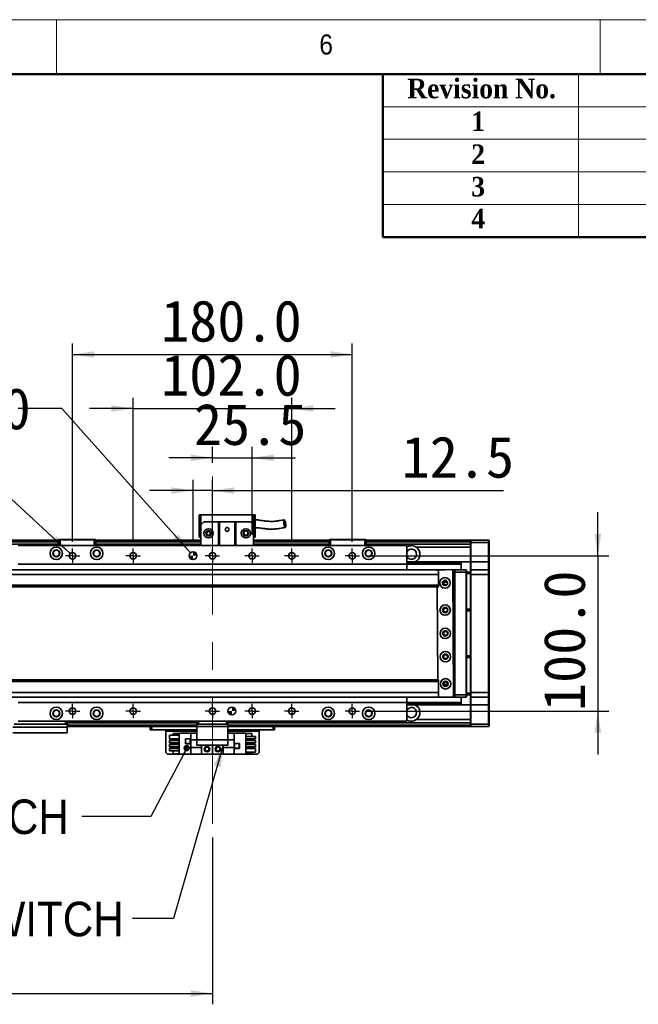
# Model space of a CAD drawing. Header units: millimetres. Extents: x 35 to 2905, y 35 to 2044.
# Tile 8 of 9: x 1796 to 2194, y 1410 to 2044. Entities that reach past the tile are written whole.
import ezdxf

# ---------------------------------------------------------------- set-up
doc = ezdxf.new("R2010")
doc.units = ezdxf.units.MM
doc.header["$LTSCALE"] = 7
doc.linetypes.add('CENTERX2', pattern=[20.32, 12.7, -2.54, 2.54, -2.54])
doc.layers.add('黑色实线', color=7, linetype='Continuous')
doc.styles.add('SLDTEXTSTYLE0', font='Gothic.ttf', dxfattribs={"width": 0.913, "bigfont": 'bigfont'})
doc.styles.add('SLDTEXTSTYLE1', font='Gothic.ttf', dxfattribs={"width": 0.913})
doc.styles.add('SLDTEXTSTYLE2', font='timesbd.ttf', dxfattribs={"width": 0.933})
doc.styles.add('SLDTEXTSTYLE8', font='txt')
doc.dimstyles.new('SLDDIMSTYLE0', dxfattribs={"dimtxt": 26.6, "dimasz": 14, "dimexe": 0, "dimexo": 0.0625, "dimgap": 6.65, "dimtad": 2, "dimdec": 1, "dimrnd": 1e-09, "dimzin": 4, "dimdsep": 46, "dimtxsty": 'SLDTEXTSTYLE8', "dimsah": 1, "dimcen": 0.09, "dimadec": 0, "dimazin": 1, "dimtfac": 1, "dimtdec": 1, "dimtmove": 0, "dimatfit": 0, "dimfxl": 0, "dimfrac": 2, "dimtolj": 1, "dimtzin": 12, "dimarcsym": 0})
doc.dimstyles.new('SLDDIMSTYLE1', dxfattribs={"dimtxt": 26.6, "dimasz": 14, "dimexe": 0, "dimexo": 0.0625, "dimgap": 6.65, "dimtad": 2, "dimdec": 1, "dimrnd": 1e-09, "dimzin": 12, "dimdsep": 46, "dimtxsty": 'SLDTEXTSTYLE8', "dimsah": 1, "dimcen": 0.09, "dimadec": 0, "dimazin": 3, "dimtfac": 1, "dimtdec": 1, "dimtmove": 0, "dimatfit": 0, "dimfxl": 0, "dimfrac": 2, "dimtolj": 1, "dimtzin": 12, "dimarcsym": 0})
doc.dimstyles.new('SLDDIMSTYLE2', dxfattribs={"dimtxt": 0.18, "dimasz": 14, "dimexe": 0, "dimexo": 0.0625, "dimgap": 0, "dimtad": 0, "dimtih": 1, "dimtoh": 1, "dimdec": 0, "dimrnd": 1e-09, "dimzin": 0, "dimdsep": 46, "dimtxsty": 'Standard', "dimsah": 1, "dimcen": 0.09, "dimadec": 0, "dimazin": 0, "dimtfac": 14, "dimtdec": 0, "dimtofl": 0, "dimtmove": 0, "dimatfit": 3, "dimfxl": 0, "dimfrac": 2, "dimtolj": 1, "dimtzin": 0, "dimarcsym": 0})
doc.dimstyles.new('SLDDIMSTYLE3', dxfattribs={"dimtxt": 26.6, "dimasz": 14, "dimexe": 0, "dimexo": 0.0625, "dimgap": 6.65, "dimtad": 2, "dimdec": 1, "dimrnd": 1e-09, "dimzin": 4, "dimdsep": 46, "dimtxsty": 'SLDTEXTSTYLE8', "dimsah": 1, "dimcen": 0.09, "dimadec": 0, "dimazin": 1, "dimtfac": 1, "dimtdec": 1, "dimtofl": 0, "dimtmove": 0, "dimatfit": 3, "dimfxl": 0, "dimfrac": 2, "dimtolj": 1, "dimtzin": 12, "dimarcsym": 0})
doc.dimstyles.new('SLDDIMSTYLE4', dxfattribs={"dimtxt": 26.6, "dimasz": 14, "dimexe": 0, "dimexo": 0.0625, "dimgap": 6.65, "dimtad": 0, "dimtih": 1, "dimtoh": 1, "dimdec": 1, "dimrnd": 1e-09, "dimzin": 4, "dimdsep": 46, "dimtxsty": 'SLDTEXTSTYLE8', "dimsah": 1, "dimcen": 0, "dimadec": 0, "dimazin": 1, "dimtfac": 1, "dimtdec": 1, "dimtofl": 0, "dimtmove": 0, "dimatfit": 3, "dimfxl": 0, "dimfrac": 2, "dimtolj": 1, "dimtzin": 12, "dimarcsym": 0})
doc.dimstyles.new('SLDDIMSTYLE5', dxfattribs={"dimtxt": 26.6, "dimasz": 14, "dimexe": 0, "dimexo": 0.0625, "dimgap": 6.65, "dimtad": 0, "dimtih": 1, "dimtoh": 1, "dimdec": 1, "dimrnd": 1e-09, "dimzin": 12, "dimdsep": 46, "dimtxsty": 'SLDTEXTSTYLE8', "dimsah": 1, "dimcen": 0, "dimadec": 0, "dimazin": 3, "dimtfac": 1, "dimtdec": 1, "dimtofl": 0, "dimtmove": 0, "dimatfit": 3, "dimfxl": 0, "dimfrac": 2, "dimtolj": 1, "dimtzin": 12, "dimarcsym": 0})
doc.dimstyles.new('SLDDIMSTYLE6', dxfattribs={"dimtxt": 0.18, "dimasz": 4.2, "dimexe": 0, "dimexo": 0.0625, "dimgap": 0, "dimtad": 0, "dimtih": 1, "dimtoh": 1, "dimdec": 0, "dimrnd": 1e-09, "dimzin": 0, "dimdsep": 46, "dimtxsty": 'Standard', "dimblk1": 'DOT', "dimblk2": 'DOT', "dimsah": 1, "dimcen": 0.09, "dimadec": 0, "dimazin": 0, "dimtfac": 4.2, "dimtdec": 0, "dimtofl": 0, "dimtmove": 0, "dimatfit": 3, "dimldrblk": 'DOT', "dimfxl": 0, "dimfrac": 2, "dimtolj": 1, "dimtzin": 0, "dimarcsym": 0})

# ---------------------------------------------------------------- blocks, each defined once
blk = doc.blocks.new('_D_7')
at = {"layer": '黑色实线'}
for p, q in [((1869.43, 1707.83), (1869.43, 1800.64)), ((1971.43, 1707.83), (1971.43, 1800.64)), ((1869.43, 1793.64), (1841.43, 1793.64)), ((1869.43, 1793.64), (1971.43, 1793.64)), ((1971.43, 1793.64), (1999.43, 1793.64))]:
    blk.add_line(p, q, dxfattribs=at)
for points in [[(1869.43, 1793.64), (1855.43, 1795.74), (1855.43, 1791.54)], [(1971.43, 1793.64), (1985.43, 1791.54), (1985.43, 1795.74)]]:
    blk.add_solid(points, dxfattribs=at)
at = {"layer": '黑色实线', "insert": (1887.4, 1828.54), "char_height": 26.6, "attachment_point": 1, "style": 'SLDTEXTSTYLE8'}
blk.add_mtext('102.0', dxfattribs=at)
blk = doc.blocks.new('_D_8')
at = {"layer": '黑色实线'}
for p, q in [((1830.43, 1707.83), (1830.43, 1835.47)), ((2010.43, 1707.83), (2010.43, 1835.47)), ((1830.43, 1828.47), (2010.43, 1828.47))]:
    blk.add_line(p, q, dxfattribs=at)
for points in [[(1830.43, 1828.47), (1844.43, 1826.37), (1844.43, 1830.57)], [(2010.43, 1828.47), (1996.43, 1830.57), (1996.43, 1826.37)]]:
    blk.add_solid(points, dxfattribs=at)
at = {"layer": '黑色实线', "insert": (1887.4, 1863.37), "char_height": 26.6, "attachment_point": 1, "style": 'SLDTEXTSTYLE8'}
blk.add_mtext('180.0', dxfattribs=at)
blk = doc.blocks.new('_D_9')
at = {"layer": '黑色实线'}
for p, q in [((2168.43, 1698.94), (2168.43, 1726.94)), ((2019.32, 1698.94), (2175.43, 1698.94)), ((2168.43, 1698.94), (2168.43, 1598.94)), ((2019.32, 1598.94), (2175.43, 1598.94)), ((2168.43, 1598.94), (2168.43, 1570.94))]:
    blk.add_line(p, q, dxfattribs=at)
for points in [[(2168.43, 1698.94), (2170.53, 1712.94), (2166.33, 1712.94)], [(2168.43, 1598.94), (2166.33, 1584.94), (2170.53, 1584.94)]]:
    blk.add_solid(points, dxfattribs=at)
at = {"layer": '黑色实线', "insert": (2133.53, 1598.94), "char_height": 26.6, "attachment_point": 1, "rotation": 90, "style": 'SLDTEXTSTYLE8'}
blk.add_mtext('100.0', dxfattribs=at)
blk = doc.blocks.new('SW_SYMBOL_HOLE_DEPTH')
at = {"layer": '黑色实线', "color": 0}
for p, q in [((0, 6125), (5600, 6125)), ((2800, 6125), (2800, 525)), ((700, 3885), (2800, 525)), ((4900, 3885), (2800, 525))]:
    blk.add_line(p, q, dxfattribs=at)
blk = doc.blocks.new('_D_10')
at = {"layer": '黑色实线'}
for p, q in [((1823.52, 1793.64), (1795.52, 1793.64)), ((1906.26, 1700.81), (1823.52, 1793.64))]:
    blk.add_line(p, q, dxfattribs=at)
blk.add_solid([(1906.26, 1700.81), (1898.52, 1712.66), (1895.38, 1709.86)], dxfattribs=at)
at = {"layer": '黑色实线', "xscale": 0.004985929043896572, "yscale": 0.004985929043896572, "zscale": 0.004985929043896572}
blk.add_blockref('SW_SYMBOL_HOLE_DEPTH', (1710.26, 1775.92), dxfattribs=at)
at = {"layer": '黑色实线', "char_height": 26.6, "attachment_point": 1, "style": 'SLDTEXTSTYLE8'}
for s, insert in [('2×', (1534.76, 1806.93)), ('%%c', (1578.28, 1806.67)), ('5.0', (1619.37, 1806.93)), ('H7', (1665.7, 1806.93)), ('7.0', (1749.19, 1806.93))]:
    blk.add_mtext(s, dxfattribs=dict(at, insert=insert))
blk = doc.blocks.new('_D_11')
at = {"layer": '黑色实线'}
for p, q in [((1920.43, 1758.78), (1920.43, 1768.92)), ((1945.93, 1712.47), (1945.93, 1768.92)), ((1920.43, 1761.92), (1892.43, 1761.92)), ((1920.43, 1761.92), (1945.93, 1761.92)), ((1945.93, 1761.92), (1973.93, 1761.92))]:
    blk.add_line(p, q, dxfattribs=at)
for points in [[(1920.43, 1761.92), (1906.43, 1764.02), (1906.43, 1759.82)], [(1945.93, 1761.92), (1959.93, 1759.82), (1959.93, 1764.02)]]:
    blk.add_solid(points, dxfattribs=at)
at = {"layer": '黑色实线', "insert": (1908.52, 1796.82), "char_height": 26.6, "attachment_point": 1, "style": 'SLDTEXTSTYLE8'}
blk.add_mtext('25.5', dxfattribs=at)
blk = doc.blocks.new('_D_12')
at = {"layer": '黑色实线'}
for p, q in [((1907.93, 1707.83), (1907.93, 1747.88)), ((1920.43, 1712.47), (1920.43, 1747.88)), ((1907.93, 1740.88), (1879.93, 1740.88)), ((1920.43, 1740.88), (1907.93, 1740.88)), ((1920.43, 1740.88), (2107.71, 1740.88))]:
    blk.add_line(p, q, dxfattribs=at)
for points in [[(1907.93, 1740.88), (1893.93, 1742.98), (1893.93, 1738.78)], [(1920.43, 1740.88), (1934.43, 1738.78), (1934.43, 1742.98)]]:
    blk.add_solid(points, dxfattribs=at)
at = {"layer": '黑色实线', "insert": (2042.17, 1775.78), "char_height": 26.6, "attachment_point": 1, "style": 'SLDTEXTSTYLE8'}
blk.add_mtext('12.5', dxfattribs=at)
blk = doc.blocks.new('_D_13')
at = {"layer": '黑色实线'}
for p, q in [((1776.19, 1749.13), (1748.19, 1749.13)), ((1828.89, 1700.37), (1776.19, 1749.13))]:
    blk.add_line(p, q, dxfattribs=at)
blk.add_solid([(1828.89, 1700.37), (1820.04, 1711.42), (1817.18, 1708.33)], dxfattribs=at)
at = {"layer": '黑色实线', "xscale": 0.004985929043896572, "yscale": 0.004985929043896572, "zscale": 0.004985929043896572}
blk.add_blockref('SW_SYMBOL_HOLE_DEPTH', (1643.71, 1731.52), dxfattribs=at)
at = {"layer": '黑色实线', "char_height": 26.6, "attachment_point": 1, "style": 'SLDTEXTSTYLE8'}
for s, insert in [('10×M5', (1529.74, 1762.53)), ('10.0', (1682.65, 1762.53))]:
    blk.add_mtext(s, dxfattribs=dict(at, insert=insert))
blk = doc.blocks.new('_D_20')
at = {"layer": '黑色实线'}
for p, q in [((1920.43, 1517.48), (1920.43, 1410.14)), ((360.43, 1513.63), (360.43, 1410.14)), ((360.43, 1417.14), (1920.43, 1417.14))]:
    blk.add_line(p, q, dxfattribs=at)
for points in [[(360.43, 1417.14), (374.43, 1415.04), (374.43, 1419.24)], [(1920.43, 1417.14), (1906.43, 1419.24), (1906.43, 1415.04)]]:
    blk.add_solid(points, dxfattribs=at)
at = {"layer": '黑色实线', "insert": (1073.75, 1452.04), "char_height": 26.6, "attachment_point": 1, "style": 'SLDTEXTSTYLE8'}
blk.add_mtext('1560.0', dxfattribs=at)
blk = doc.blocks.new('SW_NOTE_5')
at = {"layer": '黑色实线', "color": 0, "char_height": 22.225, "attachment_point": 2}
for s, insert, style in [('光电原点', (-106.48, 40.07), 'SLDTEXTSTYLE0'), ('HOME SWITCH', (-106.25, 10.84), 'SLDTEXTSTYLE1')]:
    blk.add_mtext(s, dxfattribs=dict(at, insert=insert, style=style))
blk = doc.blocks.new('_DOT')
at = {"color": 0, "linetype": 'ByBlock', "lineweight": -2}
blk.add_line((-0.5, 0), (-1, 0), dxfattribs=at)
at = {"color": 0, "linetype": 'ByBlock', "const_width": 0.5}
blk.add_lwpolyline([(-0.25, 0, 1), (0.25, 0, 1)], format="xyb", close=True, dxfattribs=at)
blk = doc.blocks.new('SW_NOTE_6')
at = {"layer": '黑色实线', "color": 0, "char_height": 22.225, "attachment_point": 2}
for s, insert, style in [('光电负限位', (-170.23, 39.95), 'SLDTEXTSTYLE0'), ('NEGATIVE LIMIT SWITCH', (-170.02, 10.72), 'SLDTEXTSTYLE1')]:
    blk.add_mtext(s, dxfattribs=dict(at, insert=insert, style=style))
blk = doc.blocks.new('SW_CENTERMARKSYMBOL_0')
at = {"layer": '黑色实线', "color": 0}
for p, q in [((-2.54, 0), (-4.64, 0)), ((0, 0), (-2.54, 0)), ((0, 2.54), (0, 4.64)), ((0, 0), (0, 2.54)), ((0, 0), (0, -2.54)), ((0, 0), (2.54, 0)), ((2.54, 0), (4.64, 0)), ((0, -2.54), (0, -4.64))]:
    blk.add_line(p, q, dxfattribs=at)
blk = doc.blocks.new('SW_CENTERMARKSYMBOL_1')
at = {"layer": '黑色实线', "color": 0}
for p, q in [((-2.54, 0), (-4.64, 0)), ((0, 0), (-2.54, 0)), ((0, 2.54), (0, 4.64)), ((0, 0), (0, 2.54)), ((0, 0), (0, -2.54)), ((0, 0), (2.54, 0)), ((2.54, 0), (4.64, 0)), ((0, -2.54), (0, -4.64))]:
    blk.add_line(p, q, dxfattribs=at)
blk = doc.blocks.new('SW_CENTERMARKSYMBOL_2')
at = {"layer": '黑色实线', "color": 0}
for p, q in [((-2.54, 0), (-4.64, 0)), ((0, 0), (-2.54, 0)), ((0, 2.54), (0, 4.64)), ((0, 0), (0, 2.54)), ((0, 0), (0, -2.54)), ((0, 0), (2.54, 0)), ((2.54, 0), (4.64, 0)), ((0, -2.54), (0, -4.64))]:
    blk.add_line(p, q, dxfattribs=at)
blk = doc.blocks.new('SW_CENTERMARKSYMBOL_3')
at = {"layer": '黑色实线', "color": 0}
for p, q in [((-2.54, 0), (-4.64, 0)), ((0, 0), (-2.54, 0)), ((0, 2.54), (0, 4.64)), ((0, 0), (0, 2.54)), ((0, 0), (0, -2.54)), ((0, 0), (2.54, 0)), ((2.54, 0), (4.64, 0)), ((0, -2.54), (0, -4.64))]:
    blk.add_line(p, q, dxfattribs=at)
blk = doc.blocks.new('SW_CENTERMARKSYMBOL_4')
at = {"layer": '黑色实线', "color": 0}
for p, q in [((-2.54, 0), (-4.64, 0)), ((0, 0), (-2.54, 0)), ((0, 2.54), (0, 4.64)), ((0, 0), (0, 2.54)), ((0, 0), (0, -2.54)), ((0, 0), (2.54, 0)), ((2.54, 0), (4.64, 0)), ((0, -2.54), (0, -4.64))]:
    blk.add_line(p, q, dxfattribs=at)
blk = doc.blocks.new('SW_CENTERMARKSYMBOL_5')
at = {"layer": '黑色实线', "color": 0}
for p, q in [((-2.54, 0), (-4.64, 0)), ((0, 0), (-2.54, 0)), ((0, 2.54), (0, 4.64)), ((0, 0), (0, 2.54)), ((0, 0), (0, -2.54)), ((0, 0), (2.54, 0)), ((2.54, 0), (4.64, 0)), ((0, -2.54), (0, -4.64))]:
    blk.add_line(p, q, dxfattribs=at)
blk = doc.blocks.new('SW_CENTERMARKSYMBOL_6')
at = {"layer": '黑色实线', "color": 0}
for p, q in [((-2.54, 0), (-4.64, 0)), ((0, 0), (-2.54, 0)), ((0, 2.54), (0, 4.64)), ((0, 0), (0, 2.54)), ((0, 0), (0, -2.54)), ((0, 0), (2.54, 0)), ((2.54, 0), (4.64, 0)), ((0, -2.54), (0, -4.64))]:
    blk.add_line(p, q, dxfattribs=at)
blk = doc.blocks.new('SW_CENTERMARKSYMBOL_7')
at = {"layer": '黑色实线', "color": 0}
for p, q in [((-2.54, 0), (-4.64, 0)), ((0, 0), (-2.54, 0)), ((0, 2.54), (0, 4.64)), ((0, 0), (0, 2.54)), ((0, 0), (0, -2.54)), ((0, 0), (2.54, 0)), ((2.54, 0), (4.64, 0)), ((0, -2.54), (0, -4.64))]:
    blk.add_line(p, q, dxfattribs=at)
blk = doc.blocks.new('SW_CENTERMARKSYMBOL_8')
at = {"layer": '黑色实线', "color": 0}
for p, q in [((-2.54, 0), (-4.64, 0)), ((0, 0), (-2.54, 0)), ((0, 2.54), (0, 4.64)), ((0, 0), (0, 2.54)), ((0, 0), (0, -2.54)), ((0, 0), (2.54, 0)), ((2.54, 0), (4.64, 0)), ((0, -2.54), (0, -4.64))]:
    blk.add_line(p, q, dxfattribs=at)
blk = doc.blocks.new('SW_CENTERMARKSYMBOL_9')
at = {"layer": '黑色实线', "color": 0}
for p, q in [((-2.54, 0), (-4.64, 0)), ((0, 0), (-2.54, 0)), ((0, 2.54), (0, 4.64)), ((0, 0), (0, 2.54)), ((0, 0), (0, -2.54)), ((0, 0), (2.54, 0)), ((2.54, 0), (4.64, 0)), ((0, -2.54), (0, -4.64))]:
    blk.add_line(p, q, dxfattribs=at)
blk = doc.blocks.new('SW_CENTERMARKSYMBOL_10')
at = {"layer": '黑色实线', "color": 0}
for p, q in [((-2.54, 0), (-4.64, 0)), ((0, 0), (-2.54, 0)), ((0, 2.54), (0, 4.64)), ((0, 0), (0, 2.54)), ((0, 0), (0, -2.54)), ((0, 0), (2.54, 0)), ((2.54, 0), (4.64, 0)), ((0, -2.54), (0, -4.64))]:
    blk.add_line(p, q, dxfattribs=at)
blk = doc.blocks.new('SW_CENTERMARKSYMBOL_11')
at = {"layer": '黑色实线', "color": 0}
for p, q in [((-2.54, 0), (-4.64, 0)), ((0, 0), (-2.54, 0)), ((0, 2.54), (0, 4.64)), ((0, 0), (0, 2.54)), ((0, 0), (0, -2.54)), ((0, 0), (2.54, 0)), ((2.54, 0), (4.64, 0)), ((0, -2.54), (0, -4.64))]:
    blk.add_line(p, q, dxfattribs=at)
blk = doc.blocks.new('SW_DOWELSYMBOL_0')
at = {"linetype": 'Continuous', "lineweight": 18}
h = blk.add_hatch(color=0, dxfattribs=at)
edge = h.paths.add_edge_path(flags=0)
edge.add_arc((0, 0), 2.5, 180, 270)
edge.add_line((0, -2.5), (0, 0))
edge.add_line((0, 0), (-2.5, 0))
h = blk.add_hatch(color=0, dxfattribs=at)
edge = h.paths.add_edge_path(flags=0)
edge.add_arc((0, 0), 2.5, 0, 90)
edge.add_line((0, 2.5), (0, 0))
edge.add_line((0, 0), (2.5, 0))
at = {"layer": '黑色实线', "color": 0}
blk.add_circle((0, 0), 2.5, dxfattribs=at)
blk = doc.blocks.new('SW_DOWELSYMBOL_1')
at = {"linetype": 'Continuous', "lineweight": 18}
h = blk.add_hatch(color=0, dxfattribs=at)
edge = h.paths.add_edge_path(flags=0)
edge.add_arc((0, 0), 2.5, 180, 270)
edge.add_line((0, -2.5), (0, 0))
edge.add_line((0, 0), (-2.5, 0))
h = blk.add_hatch(color=0, dxfattribs=at)
edge = h.paths.add_edge_path(flags=0)
edge.add_arc((0, 0), 2.5, 0, 90)
edge.add_line((0, 2.5), (0, 0))
edge.add_line((0, 0), (2.5, 0))
at = {"layer": '黑色实线', "color": 0}
blk.add_circle((0, 0), 2.5, dxfattribs=at)

msp = doc.modelspace()

# ---------------------------------------------------------------- linework, layer by layer
at = {"color": 7, "linetype": 'Continuous', "lineweight": 18}
for p, q in [((2905, 2044), (35, 2044)), ((1820, 2009), (1820, 2044)), ((2170, 2044), (2170, 2009)), ((70, 2009), (2870, 2009)), ((2156, 2009), (2156, 1904)), ((2030, 1988), (2870, 1988)), ((2030, 1967), (2870, 1967)), ((2030, 1946), (2870, 1946)), ((2030, 1925), (2870, 1925))]:
    msp.add_line(p, q, dxfattribs=at)
at = {"color": 7, "linetype": 'Continuous', "lineweight": 50}
for p, q in [((2870, 2009), (70, 2009)), ((2030, 2009), (2030, 1904)), ((2870, 1904), (2030, 1904))]:
    msp.add_line(p, q, dxfattribs=at)
at = {"color": 7, "linetype": 'Continuous', "lineweight": 35}
for p, q in [((1911.93, 1725.24), (1912.93, 1725.24)), ((1911.93, 1725.24), (1911.93, 1710.84)), ((1912.93, 1718.84), (1912.93, 1725.24)), ((1912.93, 1725.24), (1946.93, 1725.24)), ((1946.93, 1725.24), (1947.93, 1725.24)), ((1946.93, 1725.24), (1946.93, 1718.84)), ((1947.93, 1710.84), (1947.93, 1725.24)), ((1914.93, 1720.84), (1912.93, 1718.84)), ((1912.93, 1718.84), (1912.93, 1705.44)), ((1914.93, 1720.84), (1924.43, 1720.84)), ((1924.43, 1705.44), (1924.43, 1720.84)), ((1924.43, 1720.84), (1924.93, 1720.84)), ((1924.93, 1720.84), (1924.93, 1705.44)), ((1934.93, 1720.84), (1924.93, 1720.84)), ((1934.93, 1705.44), (1934.93, 1720.84)), ((1934.93, 1720.84), (1935.43, 1720.84)), ((1935.43, 1720.84), (1935.43, 1705.44)), ((1935.43, 1720.84), (1944.93, 1720.84)), ((1946.93, 1718.84), (1944.93, 1720.84)), ((1946.93, 1718.84), (1946.93, 1705.44)), ((1821.43, 1708.94), (459.43, 1708.94)), ((459.43, 1708.74), (1821.43, 1708.74)), ((459.43, 1708.54), (1821.43, 1708.54)), ((1821.43, 1708.44), (459.43, 1708.44)), ((1821.43, 1706.44), (459.43, 1706.44)), ((2045.43, 1705.44), (1795.43, 1705.44)), ((1821.43, 1709.14), (1821.73, 1709.44)), ((1822.43, 1709.14), (1821.43, 1709.14)), ((1821.43, 1705.44), (1821.43, 1709.14)), ((1821.73, 1709.44), (1822.55, 1709.44)), ((1822.43, 1709.14), (1822.55, 1709.44)), ((1844.43, 1709.14), (1822.43, 1709.14)), ((1822.43, 1709.14), (1822.43, 1705.44)), ((1822.55, 1709.44), (1844.3, 1709.44)), ((1844.3, 1709.44), (1845.13, 1709.44)), ((1844.43, 1709.14), (1844.3, 1709.44)), ((1844.43, 1705.44), (1844.43, 1709.14)), ((1845.43, 1709.14), (1844.43, 1709.14)), ((1845.13, 1709.44), (1845.43, 1709.14)), ((1845.43, 1709.14), (1845.43, 1705.44)), ((1912.93, 1708.94), (1845.43, 1708.94)), ((1845.43, 1708.74), (1912.93, 1708.74)), ((1845.43, 1708.54), (1912.93, 1708.54)), ((1912.93, 1708.44), (1845.43, 1708.44)), ((1912.93, 1706.44), (1845.43, 1706.44)), ((1911.93, 1710.84), (1912.93, 1710.84)), ((1946.93, 1710.84), (1947.93, 1710.84)), ((1995.43, 1708.94), (1946.93, 1708.94)), ((1946.93, 1708.74), (1995.43, 1708.74)), ((1946.93, 1708.54), (1995.43, 1708.54)), ((1995.43, 1708.44), (1946.93, 1708.44)), ((1995.43, 1706.44), (1946.93, 1706.44)), ((1995.43, 1709.14), (1995.73, 1709.44)), ((1996.43, 1709.14), (1995.43, 1709.14)), ((1995.43, 1705.44), (1995.43, 1709.14)), ((1995.73, 1709.44), (1996.55, 1709.44)), ((1996.43, 1709.14), (1996.55, 1709.44)), ((2018.43, 1709.14), (1996.43, 1709.14)), ((1996.43, 1709.14), (1996.43, 1705.44)), ((1996.55, 1709.44), (2018.3, 1709.44)), ((2018.43, 1709.14), (2018.3, 1709.44)), ((2018.3, 1709.44), (2019.13, 1709.44)), ((2018.43, 1705.44), (2018.43, 1709.14)), ((2019.43, 1709.14), (2018.43, 1709.14)), ((2019.13, 1709.44), (2019.43, 1709.14)), ((2019.43, 1709.14), (2019.43, 1705.44)), ((2086.43, 1708.94), (2019.43, 1708.94)), ((2086.43, 1708.44), (2019.43, 1708.44)), ((2086.43, 1706.44), (2019.43, 1706.44)), ((2045.43, 1705.44), (2045.43, 1693.44)), ((2086.43, 1708.64), (2086.73, 1708.94)), ((2086.43, 1708.94), (2086.43, 1708.64)), ((2086.43, 1707.44), (2086.43, 1708.64)), ((2086.43, 1707.44), (2086.73, 1707.44)), ((2086.43, 1694.94), (2086.43, 1707.44)), ((2086.73, 1708.94), (2086.73, 1707.44)), ((2086.73, 1708.94), (2098.13, 1708.94)), ((2098.13, 1707.44), (2086.73, 1707.44)), ((2086.73, 1707.44), (2086.73, 1694.94)), ((2098.13, 1707.44), (2098.13, 1708.94)), ((2098.13, 1708.94), (2098.43, 1708.64)), ((2098.13, 1707.44), (2098.43, 1707.44)), ((2098.13, 1694.94), (2098.13, 1707.44)), ((2098.43, 1708.64), (2098.43, 1707.44)), ((2098.43, 1707.44), (2098.43, 1694.94)), ((2086.43, 1704.44), (2051.6, 1704.44)), ((2045.43, 1693.44), (1795.43, 1693.44)), ((2045.43, 1695.33), (2046.15, 1694.94)), ((2045.43, 1694.94), (2080.43, 1694.94)), ((2045.43, 1694.64), (2080.43, 1694.64)), ((2045.43, 1693.74), (2080.43, 1693.74)), ((2045.43, 1693.45), (2080.43, 1693.45)), ((2045.43, 1693.44), (2045.43, 1689.94)), ((2080.43, 1694.94), (2080.43, 1694.64)), ((2086.43, 1694.94), (2080.43, 1694.94)), ((2080.43, 1694.64), (2080.43, 1693.74)), ((2080.43, 1693.74), (2080.43, 1693.45)), ((2080.43, 1693.45), (2080.43, 1689.94)), ((2086.43, 1694.94), (2086.73, 1694.94)), ((2086.43, 1689.64), (2086.43, 1694.94)), ((2086.73, 1694.94), (2086.73, 1689.94)), ((2086.73, 1694.94), (2098.13, 1694.94)), ((2098.13, 1689.94), (2098.13, 1694.94)), ((2098.13, 1694.94), (2098.43, 1694.94)), ((2098.43, 1694.94), (2098.43, 1689.64)), ((2065.93, 1689.94), (214.93, 1689.94)), ((2065.93, 1686.94), (214.93, 1686.94)), ((2065.53, 1689.92), (2065.04, 1689.41)), ((2065.04, 1689.41), (2065.04, 1689.3)), ((2074.53, 1689.96), (2065.53, 1689.92)), ((2065.93, 1689.94), (2065.93, 1689.92)), ((2065.93, 1689.3), (2065.93, 1686.94)), ((2065.93, 1686.94), (2065.93, 1679.94)), ((2066.23, 1689.94), (2066.21, 1689.92)), ((2066.23, 1689.92), (2066.23, 1689.94)), ((2066.23, 1689.94), (2070.23, 1689.94)), ((2075.04, 1689.47), (2074.53, 1689.96)), ((2074.56, 1689.94), (2076.43, 1689.94)), ((2076.43, 1689.64), (2074.86, 1689.64)), ((2075.47, 1608.47), (2075.04, 1689.47)), ((2075.93, 1687.94), (2075.04, 1687.94)), ((2075.93, 1609.94), (2075.93, 1687.94)), ((2076.43, 1688.44), (2076.43, 1689.94)), ((2076.43, 1689.94), (2083.63, 1689.94)), ((2076.43, 1609.44), (2076.43, 1688.44)), ((2083.63, 1688.44), (2076.43, 1688.44)), ((2083.63, 1688.44), (2083.63, 1689.94)), ((2083.93, 1689.64), (2083.63, 1689.94)), ((2083.63, 1609.44), (2083.63, 1688.44)), ((2083.93, 1688.44), (2083.63, 1688.44)), ((2083.93, 1689.64), (2083.93, 1688.44)), ((2083.93, 1688.44), (2083.93, 1609.44)), ((2083.93, 1688.44), (2086.43, 1688.44)), ((2086.43, 1687.44), (2083.93, 1687.44)), ((2086.73, 1689.94), (2086.43, 1689.64)), ((2086.43, 1686.94), (2086.43, 1689.64)), ((2086.73, 1686.94), (2086.43, 1686.94)), ((2086.43, 1610.94), (2086.43, 1686.94)), ((2086.73, 1689.94), (2086.73, 1686.94)), ((2086.73, 1689.94), (2098.13, 1689.94)), ((2098.13, 1686.94), (2086.73, 1686.94)), ((2086.73, 1686.94), (2086.73, 1610.94)), ((2098.13, 1686.94), (2098.13, 1689.94)), ((2098.13, 1689.94), (2098.43, 1689.64)), ((2098.13, 1610.94), (2098.13, 1686.94)), ((2098.13, 1686.94), (2098.43, 1686.94)), ((2098.43, 1689.64), (2098.43, 1686.94)), ((2098.43, 1686.94), (2098.43, 1610.94)), ((2065.93, 1679.94), (214.93, 1679.94)), ((2065.93, 1679.94), (2065.93, 1678.94)), ((2071.57, 1681.94), (2069.28, 1681.94)), ((2070.43, 1683.04), (2070.72, 1683.01)), ((214.93, 1678.94), (2065.93, 1678.94)), ((2065.09, 1678.94), (2065.41, 1618.94)), ((2070.43, 1665.54), (2070.94, 1665.46)), ((2083.93, 1664.44), (2086.43, 1664.44)), ((2086.43, 1663.44), (2083.93, 1663.44)), ((2083.93, 1634.44), (2086.43, 1634.44)), ((2086.43, 1633.44), (2083.93, 1633.44)), ((2065.93, 1618.94), (214.93, 1618.94)), ((2065.93, 1617.94), (214.93, 1617.94)), ((2065.93, 1618.94), (2065.93, 1617.94)), ((2065.93, 1617.94), (2065.93, 1610.94)), ((2065.93, 1610.94), (214.93, 1610.94)), ((2065.93, 1610.94), (2065.93, 1608.58)), ((2069.28, 1615.94), (2071.57, 1615.94)), ((2083.93, 1610.44), (2086.43, 1610.44)), ((2086.73, 1610.94), (2086.43, 1610.94)), ((2086.43, 1608.24), (2086.43, 1610.94)), ((2086.73, 1610.94), (2098.13, 1610.94)), ((2086.73, 1610.94), (2086.73, 1607.94)), ((2098.13, 1610.94), (2098.43, 1610.94)), ((2098.13, 1607.94), (2098.13, 1610.94)), ((2098.43, 1610.94), (2098.43, 1608.24)), ((2065.93, 1607.94), (214.93, 1607.94)), ((2045.43, 1604.44), (1795.43, 1604.44)), ((2045.43, 1607.94), (2045.43, 1604.44)), ((2045.43, 1604.44), (2045.43, 1592.44)), ((2045.43, 1604.43), (2080.43, 1604.43)), ((2045.43, 1604.14), (2080.43, 1604.14)), ((2065.47, 1608.58), (2065.47, 1608.41)), ((2065.47, 1608.41), (2065.97, 1607.92)), ((2065.93, 1607.96), (2065.93, 1607.94)), ((2065.97, 1607.92), (2074.97, 1607.97)), ((2076.43, 1607.94), (2070.45, 1607.94)), ((2074.97, 1607.97), (2075.47, 1608.47)), ((2075.25, 1608.24), (2076.43, 1608.24)), ((2075.46, 1609.94), (2075.93, 1609.94)), ((2076.43, 1609.44), (2083.63, 1609.44)), ((2076.43, 1607.94), (2076.43, 1609.44)), ((2083.63, 1607.94), (2076.43, 1607.94)), ((2080.43, 1607.94), (2080.43, 1604.43)), ((2080.43, 1604.43), (2080.43, 1604.14)), ((2080.43, 1604.14), (2080.43, 1603.24)), ((2083.93, 1609.44), (2083.63, 1609.44)), ((2083.63, 1607.94), (2083.63, 1609.44)), ((2083.93, 1608.24), (2083.63, 1607.94)), ((2083.93, 1609.44), (2083.93, 1608.24)), ((2086.43, 1609.44), (2083.93, 1609.44)), ((2086.73, 1607.94), (2086.43, 1608.24)), ((2086.43, 1602.94), (2086.43, 1608.24)), ((2098.13, 1607.94), (2086.73, 1607.94)), ((2086.73, 1607.94), (2086.73, 1602.94)), ((2098.13, 1607.94), (2098.43, 1608.24)), ((2098.13, 1602.94), (2098.13, 1607.94)), ((2098.43, 1608.24), (2098.43, 1602.94)), ((2045.43, 1603.24), (2080.43, 1603.24)), ((2045.43, 1602.95), (2080.43, 1602.95)), ((2045.43, 1602.55), (2046.15, 1602.95)), ((2080.43, 1603.24), (2080.43, 1602.95)), ((2086.43, 1602.95), (2080.43, 1602.95)), ((2086.73, 1602.94), (2086.43, 1602.94)), ((2086.43, 1590.44), (2086.43, 1602.94)), ((2086.73, 1602.94), (2098.13, 1602.94)), ((2086.73, 1602.94), (2086.73, 1590.44)), ((2098.43, 1602.94), (2098.13, 1602.94)), ((2098.13, 1590.44), (2098.13, 1602.94)), ((2098.43, 1602.94), (2098.43, 1590.44)), ((2045.43, 1592.44), (1795.43, 1592.44)), ((1825.93, 1590.44), (1825.93, 1592.44)), ((1826.93, 1592.44), (1826.93, 1590.44)), ((1910.43, 1591.45), (1826.93, 1591.45)), ((1910.43, 1590.44), (1910.43, 1592.44)), ((1911.43, 1592.44), (1911.43, 1590.44)), ((1929.43, 1590.44), (1929.43, 1592.44)), ((1930.43, 1592.44), (1930.43, 1590.44)), ((2086.43, 1591.45), (1930.43, 1591.45)), ((2086.43, 1593.45), (2051.6, 1593.45)), ((1791.93, 1588.61), (1826.93, 1588.61)), ((1826.93, 1584.94), (1791.93, 1584.94)), ((1792.93, 1590.44), (1825.93, 1590.44)), ((1826.93, 1590.44), (1825.93, 1590.44)), ((1826.93, 1590.44), (1826.93, 1588.61)), ((1910.43, 1588.94), (1826.93, 1588.94)), ((1826.93, 1588.61), (1826.93, 1584.94)), ((1880.43, 1586.94), (1880.43, 1588.94)), ((1881.43, 1586.94), (1880.43, 1586.94)), ((1881.43, 1588.94), (1881.43, 1586.94)), ((1910.43, 1586.94), (1881.43, 1586.94)), ((1890.43, 1586.94), (1890.43, 1585.94)), ((1890.43, 1572.14), (1890.43, 1585.94)), ((1898.93, 1571.14), (1898.93, 1584.74)), ((1898.93, 1584.74), (1906.48, 1584.74)), ((1910.43, 1584.74), (1906.48, 1584.74)), ((1906.48, 1584.74), (1906.48, 1580.44)), ((1911.43, 1590.44), (1910.43, 1590.44)), ((1910.43, 1588.94), (1910.43, 1590.44)), ((1930.43, 1588.94), (1910.43, 1588.94)), ((1910.43, 1588.94), (1910.43, 1580.44)), ((1929.43, 1590.44), (1911.43, 1590.44)), ((1930.43, 1590.44), (1929.43, 1590.44)), ((1930.43, 1590.44), (1930.43, 1588.94)), ((1930.43, 1588.94), (1930.43, 1580.44)), ((2086.43, 1588.94), (1930.43, 1588.94)), ((1959.43, 1586.94), (1930.43, 1586.94)), ((1934.38, 1584.74), (1930.43, 1584.74)), ((1934.38, 1580.44), (1934.38, 1584.74)), ((1941.93, 1584.74), (1934.38, 1584.74)), ((1941.93, 1584.74), (1941.93, 1571.14)), ((1950.43, 1585.94), (1950.43, 1586.94)), ((1950.43, 1585.94), (1950.43, 1572.14)), ((1959.43, 1586.94), (1959.43, 1588.94)), ((1960.43, 1586.94), (1959.43, 1586.94)), ((1960.43, 1588.94), (1960.43, 1586.94)), ((2086.73, 1590.44), (2086.43, 1590.44)), ((2086.43, 1589.24), (2086.43, 1590.44)), ((2086.73, 1588.94), (2086.43, 1589.24)), ((2086.43, 1589.24), (2086.43, 1588.94)), ((2086.73, 1590.44), (2098.13, 1590.44)), ((2086.73, 1590.44), (2086.73, 1588.94)), ((2098.13, 1588.94), (2086.73, 1588.94)), ((2098.43, 1590.44), (2098.13, 1590.44)), ((2098.13, 1588.94), (2098.13, 1590.44)), ((2098.43, 1589.24), (2098.13, 1588.94)), ((2098.43, 1590.44), (2098.43, 1589.24)), ((1892.73, 1581), (1892.73, 1583.5)), ((1892.73, 1583.5), (1898.93, 1583.5)), ((1892.73, 1581), (1898.93, 1581)), ((1892.73, 1579.96), (1898.93, 1579.96)), ((1892.73, 1578.46), (1892.73, 1579.96)), ((1892.73, 1578.46), (1898.93, 1578.46)), ((1895.13, 1584.44), (1898.93, 1584.44)), ((1895.13, 1583.5), (1895.13, 1584.44)), ((1895.13, 1579.96), (1895.13, 1581)), ((1895.13, 1577.42), (1895.13, 1578.46)), ((1906.23, 1581.04), (1903.03, 1581.04)), ((1903.03, 1581.04), (1903.03, 1577.84)), ((1906.13, 1580.94), (1903.13, 1580.94)), ((1903.13, 1580.94), (1903.13, 1577.94)), ((1906.13, 1577.94), (1906.13, 1580.94)), ((1906.23, 1577.84), (1906.23, 1581.04)), ((1910.43, 1580.44), (1906.48, 1580.44)), ((1906.48, 1575.44), (1906.48, 1580.44)), ((1910.43, 1580.44), (1930.43, 1580.44)), ((1910.43, 1576.94), (1910.43, 1580.44)), ((1934.38, 1580.44), (1930.43, 1580.44)), ((1930.43, 1580.44), (1930.43, 1576.94)), ((1934.38, 1580.44), (1934.38, 1575.44)), ((1945.73, 1584.44), (1941.93, 1584.44)), ((1948.13, 1582.5), (1941.93, 1582.5)), ((1948.13, 1581), (1941.93, 1581)), ((1948.13, 1579.96), (1941.93, 1579.96)), ((1948.13, 1578.46), (1941.93, 1578.46)), ((1945.73, 1584.44), (1945.73, 1582.5)), ((1945.73, 1581), (1945.73, 1579.96)), ((1945.73, 1578.46), (1945.73, 1577.42)), ((1948.13, 1582.5), (1948.13, 1581)), ((1948.13, 1579.96), (1948.13, 1578.46)), ((1890.43, 1572.14), (1891.43, 1571.14)), ((1892.73, 1575.92), (1892.73, 1577.42)), ((1892.73, 1577.42), (1898.93, 1577.42)), ((1892.73, 1575.92), (1898.93, 1575.92)), ((1892.73, 1573.38), (1892.73, 1574.88)), ((1892.73, 1574.88), (1898.93, 1574.88)), ((1892.73, 1573.38), (1898.93, 1573.38)), ((1895.13, 1574.88), (1895.13, 1575.92)), ((1895.13, 1571.44), (1895.13, 1573.38)), ((1903.03, 1577.84), (1906.23, 1577.84)), ((1903.13, 1577.94), (1906.13, 1577.94)), ((1906.48, 1575.44), (1913.43, 1575.44)), ((1906.48, 1575.44), (1906.48, 1571.14)), ((1930.43, 1576.94), (1910.43, 1576.94)), ((1913.43, 1576.94), (1913.43, 1575.44)), ((1913.43, 1571.14), (1913.43, 1575.44)), ((1920.43, 1571.14), (1920.43, 1576.94)), ((1927.43, 1575.44), (1927.43, 1576.94)), ((1927.43, 1575.44), (1934.38, 1575.44)), ((1927.43, 1575.44), (1927.43, 1571.14)), ((1934.38, 1571.14), (1934.38, 1575.44)), ((1937.83, 1578.04), (1934.63, 1578.04)), ((1934.63, 1578.04), (1934.63, 1574.84)), ((1934.63, 1574.84), (1937.83, 1574.84)), ((1937.73, 1577.94), (1934.73, 1577.94)), ((1934.73, 1577.94), (1934.73, 1574.94)), ((1934.73, 1574.94), (1937.73, 1574.94)), ((1937.73, 1574.94), (1937.73, 1577.94)), ((1937.83, 1574.84), (1937.83, 1578.04)), ((1948.13, 1577.42), (1941.93, 1577.42)), ((1948.13, 1575.92), (1941.93, 1575.92)), ((1948.13, 1574.88), (1941.93, 1574.88)), ((1948.13, 1572.38), (1941.93, 1572.38)), ((1945.73, 1575.92), (1945.73, 1574.88)), ((1945.73, 1572.38), (1945.73, 1571.44)), ((1948.13, 1577.42), (1948.13, 1575.92)), ((1948.13, 1574.88), (1948.13, 1572.38)), ((1949.43, 1571.14), (1950.43, 1572.14)), ((1898.93, 1571.14), (1891.43, 1571.14)), ((1895.13, 1571.44), (1898.93, 1571.44)), ((1898.93, 1571.14), (1906.48, 1571.14)), ((1906.48, 1571.14), (1913.43, 1571.14)), ((1920.43, 1571.14), (1913.43, 1571.14)), ((1920.43, 1571.14), (1927.43, 1571.14)), ((1927.43, 1571.14), (1934.38, 1571.14)), ((1941.93, 1571.14), (1934.38, 1571.14)), ((1945.73, 1571.44), (1941.93, 1571.44)), ((1949.43, 1571.14), (1941.93, 1571.14))]:
    msp.add_line(p, q, dxfattribs=at)
at = {"color": 8, "linetype": 'Continuous', "lineweight": 35}
for p, q in [((1821.43, 1707.94), (459.43, 1707.94)), ((1912.93, 1707.94), (1845.43, 1707.94)), ((1995.43, 1707.94), (1946.93, 1707.94)), ((2086.43, 1707.94), (2019.43, 1707.94)), ((1910.43, 1589.94), (1826.93, 1589.94)), ((1890.43, 1585.94), (1910.43, 1585.94)), ((2086.43, 1589.94), (1930.43, 1589.94)), ((1930.43, 1585.94), (1950.43, 1585.94))]:
    msp.add_line(p, q, dxfattribs=at)
at = {"color": 7, "linetype": 'Continuous', "lineweight": 35, "flags": 128}
msp.add_lwpolyline([(2070.43, 1650.54), (2071.04, 1650.42), (2071.28, 1650.29)], dxfattribs=at)
at = {"color": 7, "linetype": 'Continuous', "lineweight": 35}
for centre, radius in [((1917.93, 1713.34), 3), ((1917.93, 1713.34), 1.7), ((1917.93, 1713.34), 1.6), ((1929.93, 1715.84), 1.25), ((1941.93, 1713.34), 3), ((1941.93, 1713.34), 1.7), ((1941.93, 1713.34), 1.6), ((1819.93, 1700.45), 4), ((1819.93, 1700.45), 2.25), ((1819.93, 1700.45), 2), ((1830.43, 1698.94), 2.1), ((1845.93, 1700.45), 4), ((1845.93, 1700.45), 2.25), ((1845.93, 1700.45), 2), ((1869.43, 1698.94), 2.1), ((1907.93, 1698.94), 2.5), ((1920.43, 1698.94), 2.1), ((1945.93, 1698.94), 2.1), ((1971.43, 1698.94), 2.1), ((1994.93, 1700.45), 4), ((1994.93, 1700.45), 2.25), ((1994.93, 1700.45), 2), ((2010.43, 1698.94), 2.1), ((2020.93, 1700.45), 4), ((2020.93, 1700.45), 2.25), ((2020.93, 1700.45), 2), ((2070.08, 1681.44), 3.36), ((2070.08, 1681.44), 1.7), ((2070.43, 1681.44), 1.25), ((2070.17, 1663.94), 3.36), ((2070.17, 1663.94), 1.7), ((2070.43, 1663.94), 1.25), ((2070.25, 1648.94), 3.36), ((2070.25, 1648.94), 1.7), ((2070.43, 1648.94), 1.25), ((2070.33, 1633.94), 3.36), ((2070.33, 1633.94), 1.7), ((2070.43, 1633.94), 1.6), ((2070.43, 1633.94), 1.25), ((2070.43, 1616.44), 3.36), ((2070.43, 1616.44), 1.7), ((2070.43, 1616.44), 1.6), ((2070.43, 1616.44), 1.25), ((1819.93, 1597.44), 4), ((1819.93, 1597.44), 2.25), ((1819.93, 1597.44), 2), ((1830.43, 1598.94), 2.1), ((1845.93, 1597.44), 4), ((1845.93, 1597.44), 2.25), ((1845.93, 1597.44), 2), ((1869.43, 1598.94), 2.1), ((1920.43, 1598.94), 2.1), ((1932.93, 1598.94), 2.5), ((1945.93, 1598.94), 2.1), ((1971.43, 1598.94), 2.1), ((1994.93, 1597.44), 4), ((1994.93, 1597.44), 2.25), ((1994.93, 1597.44), 2), ((2010.43, 1598.94), 2.1), ((2020.93, 1597.44), 4), ((2020.93, 1597.44), 2.25), ((2020.93, 1597.44), 2), ((1916.93, 1574.44), 1.75), ((1916.93, 1574.44), 1.25), ((1923.93, 1574.44), 1.75), ((1923.93, 1574.44), 1.25)]:
    msp.add_circle(centre, radius, dxfattribs=at)
for centre, radius, start, end in [((2048.43, 1699.94), 3.3, 0, 155.38002), ((2048.43, 1699.94), 3.3, 204.61998, 0), ((2048.43, 1699.94), 5.5, 294.49118, 54.81021), ((2070.43, 1681.44), 1.6, 90, 280.8667), ((2070.43, 1663.94), 1.6, 90, 289.0593), ((2070.43, 1648.94), 1.6, 90, 302.53732), ((2048.43, 1597.94), 3.3, 0, 155.38002), ((2048.43, 1597.94), 3.3, 204.61998, 0), ((2048.43, 1597.94), 5.5, 305.18979, 65.50882)]:
    msp.add_arc(centre, radius, start, end, dxfattribs=at)
for points, knots in [([(1966.67, 1721.99), (1965.63, 1721.83), (1963.81, 1721.54), (1961.43, 1721.17), (1959.62, 1721.02), (1958.03, 1720.99), (1956.26, 1721.07), (1954.41, 1721.3), (1952.51, 1721.58), (1950.99, 1721.8), (1949.57, 1721.94), (1948.63, 1721.99), (1948.07, 1721.97), (1947.93, 1721.96)], [0, 0, 0, 0, 0.172824, 0.301211, 0.394509, 0.462195, 0.550306, 0.670433, 0.754269, 0.853136, 0.91249, 0.977891, 1, 1, 1, 1]), ([(1966.29, 1720.83), (1966.31, 1721.08), (1966.37, 1721.58), (1966.55, 1721.98), (1966.77, 1722.02), (1967, 1721.74), (1967.22, 1721.23), (1967.4, 1720.54), (1967.54, 1719.73), (1967.62, 1718.89), (1967.62, 1718.11), (1967.55, 1717.49), (1967.41, 1717.1), (1967.21, 1717.02), (1967.01, 1717.12), (1966.82, 1717.46), (1966.65, 1718), (1966.5, 1718.73), (1966.39, 1719.48), (1966.31, 1720.02), (1966.29, 1720.28), (1966.27, 1720.36), (1966.28, 1720.39), (1966.27, 1720.46), (1966.28, 1720.62), (1966.28, 1720.75), (1966.29, 1720.83)], [0, 0, 0, 0, 0.0648162, 0.1297799, 0.1897309, 0.2426178, 0.2944133, 0.3462418, 0.3987221, 0.4521986, 0.5065999, 0.561451, 0.6160499, 0.6697723, 0.7270698, 0.7653753, 0.8036909, 0.8589083, 0.9142285, 0.9495535, 0.9639996, 0.9648504, 0.9657584, 0.9687098, 0.9805278, 1, 1, 1, 1]), ([(1917.72, 1712.21), (1917.59, 1712.23), (1917.33, 1712.28), (1916.99, 1712.5), (1916.73, 1712.82), (1916.58, 1713.22), (1916.57, 1713.66), (1916.7, 1714.1), (1916.96, 1714.47), (1917.21, 1714.64), (1917.32, 1714.71)], [0, 0, 0, 0, 0.115349, 0.23127, 0.351779, 0.477011, 0.606519, 0.74024, 0.878341, 1, 1, 1, 1]), ([(1917.93, 1712.19), (1917.93, 1712.19), (1918.05, 1712.19), (1918.29, 1712.23), (1918.61, 1712.39), (1918.86, 1712.64), (1919.03, 1712.95), (1919.1, 1713.3), (1919.05, 1713.65), (1918.91, 1713.97), (1918.68, 1714.24), (1918.37, 1714.42), (1918.03, 1714.5), (1917.68, 1714.48), (1917.35, 1714.35), (1917.07, 1714.13), (1916.87, 1713.84), (1916.77, 1713.5), (1916.78, 1713.15), (1916.89, 1712.81), (1917.09, 1712.52), (1917.38, 1712.31), (1917.6, 1712.24), (1917.72, 1712.21)], [0, 0, 0, 0, 0.001724, 0.051637, 0.101544, 0.151456, 0.20137, 0.251288, 0.301203, 0.351115, 0.401027, 0.450941, 0.500855, 0.550776, 0.600688, 0.650602, 0.700516, 0.750431, 0.800342, 0.850256, 0.900174, 0.95009, 1, 1, 1, 1]), ([(1918.54, 1714.71), (1918.67, 1714.62), (1918.94, 1714.44), (1919.2, 1714.01), (1919.3, 1713.54), (1919.24, 1713.07), (1919.03, 1712.67), (1918.7, 1712.37), (1918.39, 1712.24), (1918.19, 1712.22), (1918.14, 1712.21)], [0, 0, 0, 0, 0.140805, 0.288061, 0.430436, 0.567942, 0.700581, 0.828465, 0.951592, 1, 1, 1, 1]), ([(1941.8, 1712.21), (1941.74, 1712.21), (1941.55, 1712.22), (1941.22, 1712.33), (1940.88, 1712.6), (1940.65, 1712.99), (1940.55, 1713.45), (1940.63, 1713.93), (1940.87, 1714.37), (1941.14, 1714.61), (1941.3, 1714.7), (1941.32, 1714.71)], [0, 0, 0, 0, 0.0488302, 0.1680073, 0.2919186, 0.4205442, 0.5539598, 0.6921676, 0.8349351, 0.9819037, 1, 1, 1, 1]), ([(1941.72, 1712.21), (1941.58, 1712.25), (1941.34, 1712.32), (1941.07, 1712.56), (1940.9, 1712.81), (1940.8, 1713.07), (1940.77, 1713.28), (1940.78, 1713.42), (1940.78, 1713.44), (1940.78, 1713.45), (1940.78, 1713.45), (1940.78, 1713.45), (1940.78, 1713.45), (1940.78, 1713.45)], [0, 0, 0, 0, 0.236932, 0.441666, 0.614232, 0.754505, 0.938079, 0.982965, 0.989788, 0.995206, 0.997552, 0.999768, 1, 1, 1, 1]), ([(1942.14, 1712.21), (1942.28, 1712.24), (1942.56, 1712.28), (1942.91, 1712.54), (1943.16, 1712.88), (1943.29, 1713.29), (1943.28, 1713.72), (1943.14, 1714.12), (1942.89, 1714.48), (1942.65, 1714.63), (1942.54, 1714.71)], [0, 0, 0, 0, 0.1247836, 0.2498201, 0.3748451, 0.4998435, 0.6248316, 0.7498243, 0.8748203, 1, 1, 1, 1]), ([(1947.93, 1716.95), (1948.3, 1716.97), (1949.18, 1717.01), (1950.56, 1716.83), (1951.97, 1716.63), (1953.25, 1716.44), (1954.35, 1716.29), (1955.3, 1716.18), (1956.55, 1716.08), (1958.38, 1716), (1960.98, 1716.1), (1963.97, 1716.52), (1966.11, 1716.86), (1967.24, 1717.05)], [0, 0, 0, 0, 0.056175, 0.135058, 0.209375, 0.275834, 0.33264, 0.378846, 0.421681, 0.52249, 0.656041, 0.818585, 1, 1, 1, 1]), ([(2047.08, 1705.27), (2047.08, 1705.41), (2047.08, 1705.71), (2047.01, 1706.06), (2046.8, 1706.29), (2046.46, 1706.4), (2046.03, 1706.43), (2045.52, 1706.43), (2044.97, 1706.43), (2044.46, 1706.41), (2044.09, 1706.31), (2043.87, 1706.1), (2043.78, 1705.79), (2043.78, 1705.53), (2043.78, 1705.41)], [0, 0, 0, 0, 0.079757, 0.166555, 0.253797, 0.331273, 0.410518, 0.497378, 0.588391, 0.679792, 0.768589, 0.849093, 0.925996, 1, 1, 1, 1]), ([(2047.08, 1705.27), (2047.06, 1705.27), (2047.03, 1705.26), (2046.84, 1705.21), (2046.48, 1705.09), (2046.03, 1704.9), (2045.66, 1704.71), (2045.47, 1704.57), (2045.43, 1704.54)], [0, 0, 0, 0, 0.12397, 0.32651, 0.528922, 0.733249, 0.94833, 1, 1, 1, 1]), ([(2051.6, 1704.44), (2051.14, 1704.7), (2050.19, 1705.26), (2048.59, 1705.53), (2047.56, 1705.35), (2047.08, 1705.27)], [0, 0, 0, 0, 0.335629, 0.69275, 1, 1, 1, 1]), ([(2045.43, 1593.36), (2045.83, 1593.12), (2046.73, 1592.6), (2048.35, 1592.36), (2050.09, 1592.58), (2051.1, 1593.16), (2051.6, 1593.45)], [0, 0, 0, 0, 0.21344, 0.471524, 0.737411, 1, 1, 1, 1])]:
    msp.add_open_spline(points, degree=3, knots=knots, dxfattribs=at)
at = {"layer": '黑色实线', "linetype": 'CENTERX2', "lineweight": 18}
msp.add_line((1920.43, 1749.89), (1920.43, 1526.37), dxfattribs=at)

# ---------------------------------------------------------------- block references
at = {"layer": '黑色实线'}
for name, p in [('SW_CENTERMARKSYMBOL_0', (1830.43, 1698.94)), ('SW_CENTERMARKSYMBOL_1', (1869.43, 1698.94)), ('SW_DOWELSYMBOL_0', (1907.93, 1698.94)), ('SW_CENTERMARKSYMBOL_2', (1920.43, 1698.94)), ('SW_CENTERMARKSYMBOL_3', (1945.93, 1698.94)), ('SW_CENTERMARKSYMBOL_4', (1971.43, 1698.94)), ('SW_CENTERMARKSYMBOL_5', (2010.43, 1698.94)), ('SW_CENTERMARKSYMBOL_11', (1830.43, 1598.94)), ('SW_CENTERMARKSYMBOL_10', (1869.43, 1598.94)), ('SW_CENTERMARKSYMBOL_9', (1920.43, 1598.94)), ('SW_DOWELSYMBOL_1', (1932.93, 1598.94)), ('SW_CENTERMARKSYMBOL_8', (1945.93, 1598.94)), ('SW_CENTERMARKSYMBOL_7', (1971.43, 1598.94)), ('SW_CENTERMARKSYMBOL_6', (2010.43, 1598.94))]:
    msp.add_blockref(name, p, dxfattribs=at)
at = {"layer": '黑色实线', "color": 7}
for name, p in [('SW_NOTE_5', (1836.32, 1531.13)), ('SW_NOTE_6', (1869.02, 1465.43))]:
    msp.add_blockref(name, p, dxfattribs=at)

# ---------------------------------------------------------------- texts
at = {"color": 7, "linetype": 'Continuous', "lineweight": 0, "attachment_point": 1}
for s, insert, char_height, style in [('6', (1989.17, 2034.52), 12.96, 'SLDTEXTSTYLE1'), ('Revision No.', (2045.74, 2006.01), 12.6, 'SLDTEXTSTYLE2'), ('1', (2086.96, 1984.85), 12.6, 'SLDTEXTSTYLE2'), ('2', (2086.96, 1963.68), 12.6, 'SLDTEXTSTYLE2'), ('3', (2086.96, 1942.82), 12.6, 'SLDTEXTSTYLE2'), ('4', (2086.96, 1922.31), 12.6, 'SLDTEXTSTYLE2')]:
    msp.add_mtext(s, dxfattribs=dict(at, insert=insert, char_height=char_height, style=style))

# ---------------------------------------------------------------- dimensions: what is measured, and where the dimension line sits
at = {"layer": '黑色实线'}
for base, p1, p2, dimstyle, picture, middle in [((2010.43, 1828.47), (1830.43, 1698.94), (2010.43, 1698.94), 'SLDDIMSTYLE3', '_D_8', (1929.77, 1828.47)), ((1971.43, 1793.64), (1869.43, 1698.94), (1971.43, 1698.94), 'SLDDIMSTYLE0', '_D_7', (1929.77, 1793.64)), ((1945.93, 1761.92), (1920.43, 1749.89), (1945.93, 1703.58), 'SLDDIMSTYLE1', '_D_11', (1941.29, 1761.92)), ((1907.93, 1740.88), (1920.43, 1703.58), (1907.93, 1698.94), 'SLDDIMSTYLE1', '_D_12', (2074.94, 1740.88)), ((1920.43, 1417.14), (360.43, 1522.52), (1920.43, 1526.37), 'SLDDIMSTYLE3', '_D_20', (1125.74, 1417.14))]:
    dim = msp.add_linear_dim(base=base, p1=p1, p2=p2, dimstyle=dimstyle, dxfattribs=at)
    dim.commit()
    dim.dimension.update_dxf_attribs({"geometry": picture, "text_midpoint": middle, "dimtype": 160})
dim = msp.add_diameter_dim_2p(p1=(1909.59, 1697.07), p2=(1906.26, 1700.81), text='2×<>H7{\\fGDT;x}7.0', dimstyle='SLDDIMSTYLE4', dxfattribs=at)
dim.commit()
dim.dimension.update_dxf_attribs({"geometry": '_D_10', "text_midpoint": (1665.14, 1793.64), "dimtype": 163})
dim = msp.add_diameter_dim_2p(p1=(1831.97, 1697.51), p2=(1828.89, 1700.37), text='10×M5{\\fGDT;x}10.0', dimstyle='SLDDIMSTYLE5', override={"dimpost": '<>'}, dxfattribs=at)
dim.commit()
dim.dimension.update_dxf_attribs({"geometry": '_D_13', "text_midpoint": (1638.96, 1749.13), "dimtype": 163})
dim = msp.add_linear_dim(base=(2168.43, 1598.94), p1=(2010.43, 1698.94), p2=(2010.43, 1598.94), angle=90, dimstyle='SLDDIMSTYLE0', dxfattribs=at)
dim.commit()
dim.dimension.update_dxf_attribs({"geometry": '_D_9', "text_midpoint": (2168.43, 1641.31), "dimtype": 160})

# ---------------------------------------------------------------- leaders
at = {"layer": '黑色实线', "color": 7}
for points, dimstyle in [([(1903.86, 1575.06), (1880.77, 1531.13), (1836.32, 1531.13)], 'SLDDIMSTYLE6'), ([(1927.43, 1576.87), (1895.34, 1465.43), (1869.02, 1465.43)], 'SLDDIMSTYLE2')]:
    msp.add_leader(points, dimstyle=dimstyle, dxfattribs=at)

doc.saveas('drawing.dxf')
